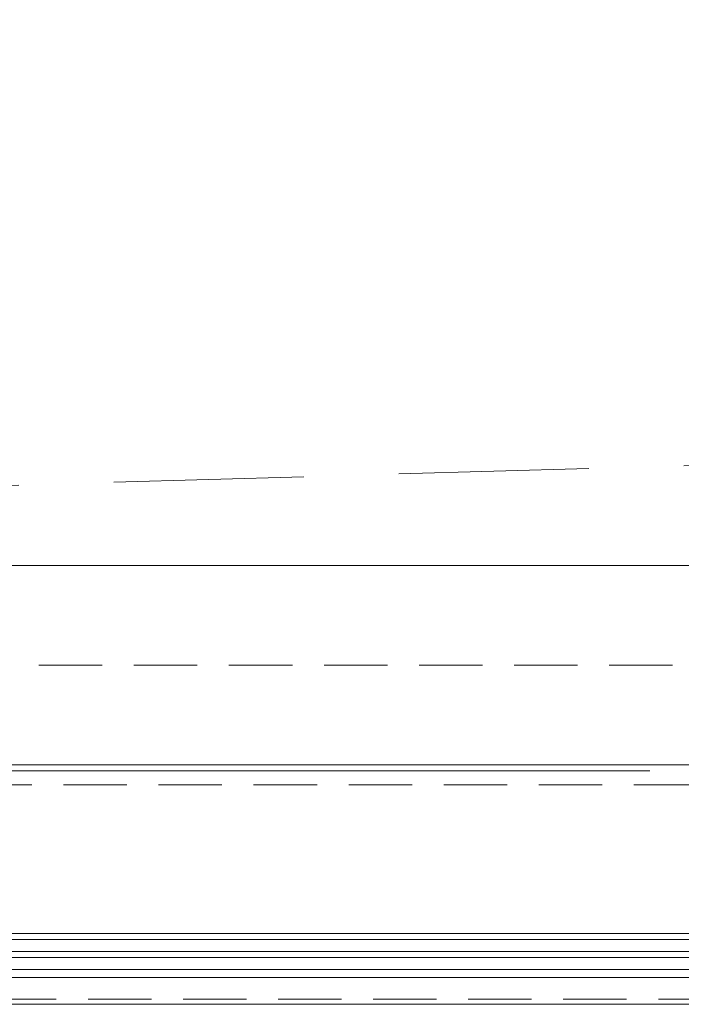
# Model space of a CAD drawing. Header units: millimetres. Extents: x 144573 to 336993, y 74252 to 247042.
# Tile 8 of 256: x 149924 to 150586, y 174615 to 175602. Entities that reach past the tile are written whole.
import ezdxf

# ---------------------------------------------------------------- set-up
doc = ezdxf.new("R2010")
doc.units = ezdxf.units.MM
doc.linetypes.add('ČÁRKOVANÁ', pattern=[19.05, 12.7, -6.35])
for name, color, linetype, lineweight in [('FASÁDA DETAILNÍ', 255, 'Continuous', 0), ('NOVA', 255, 'Continuous', 0), ('TENKA', 255, 'Continuous', 0)]:
    doc.layers.add(name, color=color, linetype=linetype, lineweight=lineweight)

msp = doc.modelspace()

# ---------------------------------------------------------------- linework, layer by layer
at = {"layer": 'FASÁDA DETAILNÍ'}
for p, q in [((150554.98, 174849.259), (147717.98, 174849.259)), ((151868.479, 174686.259), (146726.48, 174686.259)), ((146726.48, 174680.259), (151881.518, 174680.259)), ((151868.479, 174686.304), (149784.479, 174686.362)), ((149784.479, 174680.259), (151881.518, 174680.259)), ((151881.518, 174668.259), (146726.48, 174668.259)), ((146726.48, 174662.259), (151881.518, 174662.259)), ((150831.98, 174668.259), (148733.48, 174668.259)), ((148733.48, 174662.259), (150831.98, 174662.259)), ((151881.518, 174650.259), (146726.48, 174650.259)), ((150831.98, 174650.259), (148733.48, 174650.259)), ((146726.48, 174642.259), (151868.48, 174642.259)), ((148733.48, 174642.259), (150831.98, 174642.259))]:
    msp.add_line(p, q, dxfattribs=at)
for points in [[(173301.48, 174615.259), (146721.48, 174615.259), (146721.48, 198295.259), (173301.48, 198295.259)], [(173061.48, 174855.259), (146961.48, 174855.259), (146961.48, 198055.259), (173061.48, 198055.259)]]:
    msp.add_lwpolyline(points, close=True, dxfattribs=at)
at = {"layer": 'FASÁDA DETAILNÍ', "linetype": 'ČÁRKOVANÁ', "ltscale": 5}
for points in [[(173296.48, 174620.259), (146726.48, 174620.259), (146726.48, 198290.259), (173296.48, 198290.259)], [(173081.48, 174835.259), (146941.48, 174835.259), (146941.48, 198075.259), (173081.48, 198075.259)], [(172961.48, 174955.259), (147061.48, 174955.259), (147061.48, 197955.259), (172961.48, 197955.259)]]:
    msp.add_lwpolyline(points, close=True, dxfattribs=at)
at = {"layer": 'NOVA', "linetype": 'ČÁRKOVANÁ', "ltscale": 15}
msp.add_line((147161.48, 175055.259), (172861.48, 175805.259), dxfattribs=at)
at = {"layer": 'NOVA', "ltscale": 5}
msp.add_line((151885.98, 175055.259), (147161.48, 175055.259), dxfattribs=at)
at = {"layer": 'TENKA', "linetype": 'ČÁRKOVANÁ', "ltscale": 7}
msp.add_lwpolyline([(147718.98, 197855.259), (172861.48, 197855.259), (172861.48, 175055.259), (147718.98, 175055.259)], close=True, dxfattribs=at)

doc.saveas('drawing.dxf')
